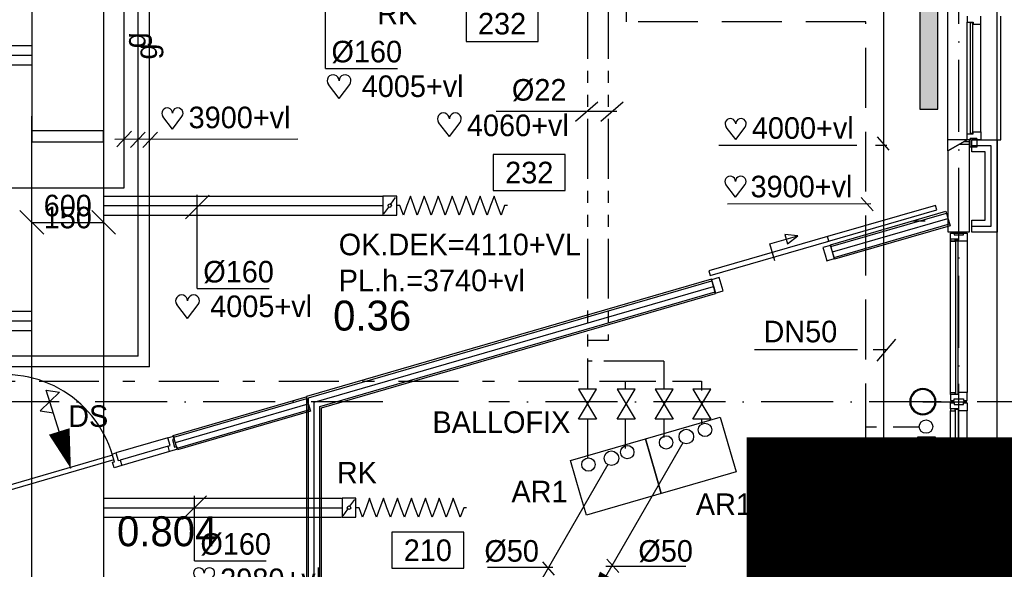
# Model space of a CAD drawing. Extents: x 25315 to 170951, y 867852 to 951952.
# Tile 65 of 119: x 126388 to 134603, y 889830 to 894414. Entities that reach past the tile are written whole.
import ezdxf
from ezdxf.enums import TextEntityAlignment as Align

# ---------------------------------------------------------------- set-up
doc = ezdxf.new("R2010")
doc.units = 0
doc.header["$LTSCALE"] = 100
for name, pattern in [('2322107', [2000, 1000, 1000]), ('2322108', [7, 5, -2]), ('2322109', [10, 5, -2, 1, -2]), ('2322110', [10, 5, -1, 1, -1, 1, -1]), ('2322134', [45, 40, -5]), ('CENTER2', [11.25, 7.5, -1.25, 1.25, -1.25]), ('CENTER4', [5, 3.125, -0.625, 0.625, -0.625]), ('DASHDOT', [9, 6, -1.5, 0, -1.5]), ('DOT2', [1.25, 0, -1.25]), ('LURETOUR', [6, 4, -2])]:
    doc.linetypes.add(name, pattern=pattern)
doc.layers.get('0').update_dxf_attribs({"linetype": 'CONTINUOUS'})
for name, color, linetype in [('AL$7----_STRAMIEN', 1, 'DASHDOT'), ('BOUW', 8, 'CONTINUOUS'), ('DOORSNEDE', 1, 'CONTINUOUS'), ('WL524---', 4, 'CONTINUOUS'), ('WL531---', 4, 'CONTINUOUS'), ('WL532---', 4, 'CONTINUOUS'), ('WL541---', 4, 'CONTINUOUS'), ('WL561---', 4, 'CONTINUOUS'), ('WL561---_AANVOER', 4, 'CONTINUOUS'), ('WL561---_RETOUR', 4, 'CONTINUOUS'), ('WL570---', 3, 'CONTINUOUS'), ('WL570---_HARTLIJN', 7, 'CONTINUOUS'), ('WL570---_RETOUR', 3, 'CONTINUOUS'), ('WM541---', 1, 'CONTINUOUS'), ('WM570---', 1, 'CONTINUOUS')]:
    doc.layers.add(name, color=color, linetype=linetype)
doc.styles.add('BURO-018', font='BUROFONT.shx', dxfattribs={"height": 180})
doc.styles.add('BURO-025', font='BUROFONT.shx', dxfattribs={"height": 250})

# ---------------------------------------------------------------- blocks, each defined once
blk = doc.blocks.new('2322401')
at = {"color": 0, "linetype": 'CONTINUOUS'}
for p, q in [((-0.5, 0.5, 1), (-0.5, 0.5)), ((-0.5, 0.5, 1), (-0.5, -0.5, 1)), ((0.5, 0.5, 1), (-0.5, 0.5, 1)), ((0.5, 0.5), (-0.5, 0.5)), ((-0.5, 0.5), (-0.5, -0.5)), ((0.5, 0.5, 1), (0.5, 0.5)), ((0.5, -0.5, 1), (0.5, 0.5, 1)), ((0.5, -0.5), (0.5, 0.5)), ((-0.5, -0.5, 1), (-0.5, -0.5)), ((-0.5, -0.5, 1), (0.5, -0.5, 1)), ((-0.5, -0.5), (0.5, -0.5)), ((0.5, -0.5, 1), (0.5, -0.5))]:
    blk.add_line(p, q, dxfattribs=at)
blk = doc.blocks.new('BU11467H02')
at = {"linetype": 'CONTINUOUS'}
blk.add_lwpolyline([(33.5, 114), (-33.5, 114), (-33.5, 67), (-16.5, 67), (-16.5, 0), (16.5, 0), (16.5, 67), (33.5, 67)], close=True, dxfattribs=at)
blk = doc.blocks.new('LDV2121')
at = {"color": 0, "linetype": 'CONTINUOUS'}
blk.add_line((-0.25, -0.433), (-6.75, -11.691), dxfattribs=at)
blk.add_lwpolyline([(-6.75, -11.691, 0, 1, 0), (-5.5, -9.526, 1, 1, 0)], format="xyseb", dxfattribs=at)
blk.add_circle((0, 0), 0.5, dxfattribs=at)
blk = doc.blocks.new('CVHATCH4')
at = {"color": 0, "linetype": 'DOT2'}
blk.add_lwpolyline([(-0.5, 0, 1, 1, 0), (0.5, 0, 1, 1, 0)], format="xyseb", dxfattribs=at)
blk = doc.blocks.new('LU-ORND')
at = {"color": 0, "linetype": 'CONTINUOUS'}
for p, q in [((-3, 1.5), (-3, -1.5)), ((3, 1.5), (-3, 1.5)), ((3, -1.5), (3, 1.5)), ((-3, -1.5), (3, -1.5))]:
    blk.add_line(p, q, dxfattribs=at)
blk = doc.blocks.new('LU-2D-K-258')
at = {"color": 0, "linetype": 'CONTINUOUS'}
for p, q in [((-0.5, 300), (0.5, 300)), ((-0.5, -300), (0.5, -300))]:
    blk.add_line(p, q, dxfattribs=at)
blk = doc.blocks.new('CVHATCH1')
at = {"color": 0, "linetype": 'CONTINUOUS'}
blk.add_solid([(-0.5, -0.5), (0.5, -0.5), (-0.5, 0.5), (0.5, 0.5)], dxfattribs=at)
blk = doc.blocks.new('HART')
at = {"color": 1}
for q in [(-39.7, 52.4), (39.7, 52.4)]:
    blk.add_line((0, 0), q, dxfattribs=at)
for centre, start, end in [((-22.1, 65.7), 0, 217.1867), ((22.1, 65.7), 322.8133, 180)]:
    blk.add_arc(centre, 22.1, start, end, dxfattribs=at)
blk = doc.blocks.new('*U225', base_point=(126789.1, 117926))
at = {"layer": 'WM570---', "linetype": 'CONTINUOUS'}
for p, q in [((126389.4, 118025.7), (126588.8, 117826.3)), ((126989.4, 118025.7), (127188.8, 117826.3)), ((126489.1, 117926), (127089.1, 117926))]:
    blk.add_line(p, q, dxfattribs=at)
at = {"layer": 'WM570---', "linetype": 'CONTINUOUS', "style": 'BURO-018'}
for s, p in [('600', (126789.1, 117976)), ('150', (126789.1, 117876))]:
    blk.add_text(s, height=180, rotation=360, dxfattribs=at).set_placement(p, align=Align.CENTER)
blk = doc.blocks.new('LU-2D-VC-2582585D')
at = {"color": 0, "linetype": 'CONTINUOUS'}
for p, q in [((0, 300), (0, -300)), ((93.3, 300), (0, 300)), ((93.3, -300), (93.3, 300)), ((0, -300), (93.3, -300))]:
    blk.add_line(p, q, dxfattribs=at)
blk = doc.blocks.new('LU-1D-K-A0')
at = {"color": 0, "linetype": 'CONTINUOUS'}
for p, q in [((-0.5, 80), (0.5, 80)), ((-0.5, -80), (0.5, -80))]:
    blk.add_line(p, q, dxfattribs=at)
at = {"layer": 'WL570---_HARTLIJN', "linetype": 'CENTER2'}
blk.add_line((-0.5, 0), (0.5, 0), dxfattribs=at)
blk = doc.blocks.new('LU-1D-KL1-A073')
at = {"color": 0, "linetype": 'CONTINUOUS'}
for p, q in [((-57.5, 80), (-57.5, -80)), ((57.5, 80), (-57.5, 80)), ((49.1, 68.3), (8.4, 11.7)), ((57.5, -80), (57.5, 80)), ((-57.5, -80), (57.5, -80)), ((-8.4, -11.7), (-49.1, -68.3))]:
    blk.add_line(p, q, dxfattribs=at)
blk.add_circle((0, 0), 14.4, dxfattribs=at)
blk = doc.blocks.new('LU-1D-F-A0398')
at = {"color": 0, "linetype": 'CONTINUOUS'}
for p, q in [((-460.2, 0), (-436.8, 0)), ((-436.8, 0), (-407.6, 80)), ((-407.6, 80), (-378.5, 0)), ((-378.5, 0), (-349.4, -80)), ((-349.4, -80), (-320.3, 0)), ((-320.3, 0), (-291.2, 80)), ((-291.2, 80), (-262.1, 0)), ((-262.1, 0), (-232.9, -80)), ((-232.9, -80), (-203.8, 0)), ((-203.8, 0), (-174.7, 80)), ((-174.7, 80), (-145.6, 0)), ((-145.6, 0), (-116.5, -80)), ((-116.5, -80), (-87.4, 0)), ((-87.4, 0), (-58.2, 80)), ((-58.2, 80), (-29.1, 0)), ((-29.1, 0), (0, -80)), ((0, -80), (29.1, 0)), ((29.1, 0), (58.2, 80)), ((58.2, 80), (87.4, 0)), ((87.4, 0), (116.5, -80)), ((116.5, -80), (145.6, 0)), ((145.6, 0), (174.7, 80)), ((174.7, 80), (203.8, 0)), ((203.8, 0), (232.9, -80)), ((232.9, -80), (262.1, 0)), ((262.1, 0), (291.2, 80)), ((291.2, 80), (320.3, 0)), ((320.3, 0), (349.4, -80)), ((349.4, -80), (378.5, 0)), ((378.5, 0), (407.6, 80)), ((407.6, 80), (436.8, 0)), ((436.8, 0), (460.2, 0))]:
    blk.add_line(p, q, dxfattribs=at)
blk = doc.blocks.new('*U228', base_point=(128042.9, 123061))
at = {"color": 0, "linetype": 'CONTINUOUS'}
for p, q in [((127943.2, 123041.3), (128142.6, 123240.7)), ((128042.9, 122461), (128042.9, 123241)), ((128042.9, 122461), (128642.8, 122461))]:
    blk.add_line(p, q, dxfattribs=at)
at = {"layer": 'WM570---', "linetype": 'CONTINUOUS', "style": 'BURO-018'}
blk.add_text('%%c160', height=180, dxfattribs=at).set_placement((128092.9, 122511))
blk = doc.blocks.new('*U229', base_point=(128107.7, 121214.3))
at = {"color": 0, "linetype": 'CONTINUOUS'}
for p, q in [((128008, 121194.6), (128207.4, 121394)), ((128107.7, 120614.3), (128107.7, 121394.3)), ((128107.7, 120614.3), (128707.7, 120614.3))]:
    blk.add_line(p, q, dxfattribs=at)
at = {"layer": 'WM570---', "linetype": 'CONTINUOUS', "style": 'BURO-018'}
blk.add_text('%%c160', height=180, dxfattribs=at).set_placement((128157.7, 120664.3))
blk = doc.blocks.new('2322134-2')
at = {"layer": 'WM541---', "color": 0, "style": 'BURO-018'}
for p in [(127376, 588369.4), (127471.6, 588275.2)]:
    blk.add_text('g', height=180, rotation=90, dxfattribs=at).set_placement(p, align=Align.MIDDLE)
blk = doc.blocks.new('3048301')
at = {"color": 0, "linetype": 'CONTINUOUS'}
for p, q in [((-2.5, 1.5), (2.5, -1.5)), ((-2.5, -1.5), (-2.5, 1.5)), ((2.5, 1.5), (-2.5, -1.5)), ((2.5, -1.5), (2.5, 1.5))]:
    blk.add_line(p, q, dxfattribs=at)
at = {"color": 0, "linetype": 'CONTINUOUS', "style": 'BURO-018', "flags": 1}
blk.add_attdef('CV_MATCODE', (0, 0), '', height=1.8, dxfattribs=at)

msp = doc.modelspace()

# ---------------------------------------------------------------- linework, layer by layer
at = {"color": 1, "linetype": 'CONTINUOUS'}
for p, q in [((127746.4, 890243.9), (127945.8, 890443.3)), ((127846.1, 889901.2), (127846.1, 890443.6)), ((127846.1, 889901.2), (128446, 889901.2))]:
    msp.add_line(p, q, dxfattribs=at)
at = {"layer": 'AL$7----_STRAMIEN', "color": 1}
for p, q in [((134223.6, 877276.5), (134223.6, 949018.6)), ((129419.2, 891227.5), (115008.8, 891227.5)), ((135876.2, 891227.5), (130301.9, 891227.5))]:
    msp.add_line(p, q, dxfattribs=at)
at = {"layer": 'BOUW'}
for p, q in [((134543.6, 880107.5), (134543.6, 929347.5)), ((134133.6, 893320.3), (134133.6, 894535.1)), ((134293.6, 894442.7), (134293.6, 894392.7)), ((134407.6, 894375.7), (134407.6, 894442.7)), ((134573.6, 893412.7), (134573.6, 894442.7)), ((134293.6, 894392.7), (134344.6, 894392.7)), ((134293.6, 894392.7), (134293.6, 894392.7)), ((134293.6, 893462.7), (134293.6, 894392.7)), ((134319.6, 894387.7), (134319.6, 893467.7)), ((134340.6, 894387.7), (134319.6, 894387.7)), ((134340.6, 893467.7), (134340.6, 894387.7)), ((134344.6, 894392.7), (134344.6, 894375.7)), ((134344.6, 894375.7), (134407.6, 894375.7)), ((134407.6, 893479.7), (134407.6, 894375.7)), ((134407.6, 894375.7), (134407.6, 894375.7)), ((134407.6, 894375.7), (134407.6, 894375.7)), ((134407.6, 894375.7), (134407.6, 894375.7)), ((134407.6, 894375.7), (134407.6, 894375.7)), ((134133.6, 893320.3), (134293.6, 893412.7)), ((134293.6, 893412.7), (134133.6, 893412.7)), ((134293.6, 893412.7), (134133.6, 893320.3)), ((134293.6, 893412.7), (134293.6, 893462.7)), ((134293.6, 893462.7), (134344.6, 893462.7)), ((134293.6, 893462.7), (134293.6, 893462.7)), ((134318.6, 893412.7), (134293.6, 893412.7)), ((134313.6, 893412.7), (134293.6, 893412.7)), ((134313.6, 892643.2), (134313.6, 893412.7)), ((134318.6, 893351.7), (134318.6, 893422.7)), ((134318.6, 893422.7), (134374.6, 893422.7)), ((134318.6, 893422.7), (134318.6, 893412.7)), ((134374.6, 893422.7), (134318.6, 893422.7)), ((134318.6, 893412.7), (134318.6, 893412.7)), ((134319.6, 893467.7), (134340.6, 893467.7)), ((134333.6, 893412.7), (134543.6, 893412.7)), ((134333.6, 893312.7), (134333.6, 893412.7)), ((134344.6, 893479.7), (134407.6, 893479.7)), ((134344.6, 893462.7), (134344.6, 893479.7)), ((134374.6, 893422.7), (134374.6, 893351.7)), ((134374.6, 893412.7), (134374.6, 893422.7)), ((134407.6, 893412.7), (134374.6, 893412.7)), ((134407.6, 893479.7), (134407.6, 893412.7)), ((134407.6, 893479.7), (134407.6, 893479.7)), ((134407.6, 893479.7), (134407.6, 893479.7)), ((134407.6, 893479.7), (134407.6, 893479.7)), ((134407.6, 893479.7), (134407.6, 893479.7)), ((134543.6, 893412.7), (134573.6, 893412.7)), ((134543.6, 893412.7), (134543.6, 892642.7)), ((134231.4, 893376.8), (134313.6, 893376.8)), ((134266.1, 893396.8), (134313.6, 893396.8)), ((134374.6, 893351.7), (134318.6, 893351.7)), ((134493.6, 893362.7), (134333.6, 893362.7)), ((134493.6, 893362.7), (134333.6, 893362.7)), ((134493.6, 892692.7), (134493.6, 893362.7)), ((134493.6, 892692.7), (134493.6, 893362.7)), ((134133.6, 893320.3), (134133.6, 892643.2)), ((134443.6, 893312.7), (134333.6, 893312.7)), ((134443.6, 892742.7), (134443.6, 893312.7)), ((134029.6, 892865.3), (133127.5, 892605.8)), ((134040.7, 892826.9), (134029.6, 892865.3)), ((133128.9, 892564.6), (134040.7, 892826.9)), ((133153, 892536.7), (134116.2, 892815.7)), ((133157.1, 892522.3), (134120.4, 892801.3)), ((133170.4, 892476.6), (134133.6, 892755.7)), ((134116.2, 892815.7), (134151, 892695.6)), ((133183.6, 892431), (134146.8, 892710.1)), ((134151, 892695.6), (133187.8, 892416.6)), ((133943.6, 892732.5), (133843.6, 892732.5)), ((134333.6, 892642.7), (134333.6, 892742.7)), ((134333.6, 892742.7), (134443.6, 892742.7)), ((134333.6, 892692.7), (134493.6, 892692.7)), ((134333.6, 892692.7), (134493.6, 892692.7)), ((133127.5, 892605.8), (132139.4, 892319.5)), ((132647.1, 892544), (132880.4, 892611.1)), ((132773.2, 892621.9), (132795.3, 892545)), ((132880.4, 892611.1), (132773.2, 892621.9)), ((132795.3, 892545), (132880.4, 892611.1)), ((133138.5, 892567.4), (133127.5, 892605.8)), ((134133.6, 892643.2), (134313.6, 892643.2)), ((134154.1, 892632.7), (134293.1, 892632.7)), ((134154.1, 892565.7), (134154.1, 892632.7)), ((134154.6, 892634.2), (134184.1, 892634.2)), ((134154.6, 892584.2), (134154.6, 892634.2)), ((134184.1, 892634.2), (134184.1, 892620.2)), ((134184.1, 892620.2), (134264.1, 892620.2)), ((134264.1, 892634.2), (134293.6, 892634.2)), ((134264.1, 892620.2), (134264.1, 892634.2)), ((134293.1, 892632.7), (134293.1, 892565.7)), ((134293.6, 892634.2), (134293.6, 892567.2)), ((134543.6, 892642.7), (134333.6, 892642.7)), ((134543.6, 880107.7), (134543.6, 892642.7)), ((132150.4, 892281.2), (133138.5, 892567.4)), ((132687.7, 892403), (132647.1, 892544)), ((133154.5, 892531.4), (133090.1, 892512.7)), ((133090.1, 892512.7), (133107.7, 892452.2)), ((133187.8, 892416.6), (133153, 892536.7)), ((133186.2, 892421.9), (133154.5, 892531.4)), ((134293.1, 892565.7), (134154.1, 892565.7)), ((134221.6, 892584.2), (134154.6, 892584.2)), ((134154.6, 892584.2), (134154.6, 892567.2)), ((134192.6, 892584.2), (134154.6, 892584.2)), ((134154.6, 892567.2), (134192.6, 892567.2)), ((134154.6, 891303.7), (134154.6, 892567.2)), ((134192.6, 892584.2), (134192.6, 892567.2)), ((134221.6, 892584.2), (134192.6, 892584.2)), ((134192.6, 892567.2), (134192.6, 892584.2)), ((134192.6, 892567.2), (134196.6, 892567.2)), ((134196.6, 892580.2), (134217.6, 892580.2)), ((134196.6, 892567.2), (134196.6, 892580.2)), ((134196.6, 892580.2), (134196.6, 891290.7)), ((134217.6, 892580.2), (134196.6, 892580.2)), ((134217.6, 892580.2), (134217.6, 892567.2)), ((134217.6, 891290.7), (134217.6, 892580.2)), ((134217.6, 892567.2), (134221.6, 892567.2)), ((134221.6, 892567.2), (134221.6, 892584.2)), ((134221.6, 892567.2), (134221.6, 892584.2)), ((134293.6, 892567.2), (134221.6, 892567.2)), ((134293.6, 892567.2), (134293.6, 891303.7)), ((133107.7, 892452.2), (133121.9, 892403.2)), ((133121.9, 892403.2), (133138.2, 892408)), ((133138.2, 892408), (133186.2, 892421.9)), ((132139.4, 892319.5), (132150.4, 892281.2)), ((132225.7, 892262.3), (132161.3, 892243.7)), ((132257.4, 892152.8), (132225.7, 892262.3)), ((132159.8, 892248.9), (128782.1, 891270.4)), ((128797.1, 891259.2), (132164, 892234.5)), ((128844.6, 891223.5), (132177.2, 892188.9)), ((132194.6, 892128.9), (132159.8, 892248.9)), ((132161.3, 892243.7), (132178.9, 892183.1)), ((132178.9, 892183.1), (132193.1, 892134.2)), ((128892.1, 891187.8), (132190.4, 892143.3)), ((128907.1, 891176.5), (132194.6, 892128.9)), ((132193.1, 892134.2), (132209.4, 892138.9)), ((132209.4, 892138.9), (132257.4, 892152.8)), ((134154.6, 891303.7), (134192.6, 891303.7)), ((134154.6, 891286.7), (134154.6, 891303.7)), ((134154.6, 891286.7), (134154.6, 891236.7)), ((134221.6, 891286.7), (134154.6, 891286.7)), ((134192.6, 891286.7), (134154.6, 891286.7)), ((134192.6, 891286.7), (134192.6, 891303.7)), ((134192.6, 891303.7), (134196.6, 891303.7)), ((134192.6, 891303.7), (134192.6, 891286.7)), ((134221.6, 891286.7), (134192.6, 891286.7)), ((134196.6, 891303.7), (134196.6, 891290.7)), ((134196.6, 891290.7), (134217.6, 891290.7)), ((134196.6, 891290.7), (134217.6, 891290.7)), ((134217.6, 891303.7), (134221.6, 891303.7)), ((134217.6, 891290.7), (134217.6, 891303.7)), ((134293.6, 891303.7), (134221.6, 891303.7)), ((134221.6, 891303.7), (134221.6, 891286.7)), ((134221.6, 891303.7), (134221.6, 891286.7)), ((134293.6, 891236.7), (134293.6, 891303.7)), ((128782.1, 891270.4), (128781.9, 890308.7)), ((128796.9, 890308.7), (128797.1, 891259.2)), ((128844.4, 890308.7), (128844.6, 891223.5)), ((134154.6, 891236.7), (134184.1, 891236.7)), ((134154.6, 891218.7), (134184.1, 891218.7)), ((134154.6, 891168.7), (134154.6, 891218.7)), ((134184.1, 891250.7), (134264.1, 891250.7)), ((134184.1, 891236.7), (134184.1, 891250.7)), ((134184.1, 891218.7), (134184.1, 891204.7)), ((134184.1, 891204.7), (134264.1, 891204.7)), ((134264.1, 891250.7), (134264.1, 891236.7)), ((134264.1, 891236.7), (134293.6, 891236.7)), ((134264.1, 891218.7), (134293.6, 891218.7)), ((134264.1, 891204.7), (134264.1, 891218.7)), ((134293.6, 891218.7), (134293.6, 891151.7)), ((128844.4, 890308.7), (128844.4, 891157.1)), ((128891.9, 890308.7), (128892.1, 891187.8)), ((128906.9, 890308.7), (128907.1, 891176.5)), ((134221.6, 891168.7), (134154.6, 891168.7)), ((134154.6, 891168.7), (134154.6, 891151.7)), ((134192.6, 891168.7), (134154.6, 891168.7)), ((134154.6, 891151.7), (134192.6, 891151.7)), ((134154.6, 889461.2), (134154.6, 891151.7)), ((134192.6, 891168.7), (134192.6, 891151.7)), ((134221.6, 891168.7), (134192.6, 891168.7)), ((134192.6, 891151.7), (134192.6, 891168.7)), ((134192.6, 891151.7), (134196.6, 891151.7)), ((134196.6, 891164.7), (134217.6, 891164.7)), ((134196.6, 891151.7), (134196.6, 891164.7)), ((134196.6, 891164.7), (134217.6, 891164.7)), ((134196.6, 889448.2), (134196.6, 891164.7)), ((134217.6, 891164.7), (134217.6, 891151.7)), ((134217.6, 891164.7), (134217.6, 889448.2)), ((134217.6, 891151.7), (134221.6, 891151.7)), ((134221.6, 891151.7), (134221.6, 891168.7)), ((134221.6, 891151.7), (134221.6, 891168.7)), ((134293.6, 891151.7), (134221.6, 891151.7)), ((134293.6, 889461.2), (134293.6, 891151.7)), ((127623.6, 890926.9), (127191.3, 890800.7)), ((127626, 890857.8), (127226.4, 890741.1)), ((127639.2, 890812.7), (127239.6, 890696)), ((128781.9, 890308.7), (128781.9, 889341.7)), ((128796.9, 889341.7), (128796.9, 890308.7)), ((128844.4, 889341.7), (128844.4, 890308.7)), ((128891.9, 889341.7), (128891.9, 890308.7)), ((128906.9, 889341.7), (128906.9, 890308.7))]:
    msp.add_line(p, q, dxfattribs=at)
for points in [[(134033.3, 891227.7, 1), (133814.2, 891227.7, 1)], [(134025.3, 891227.7, 1), (133822.2, 891227.7, 1)]]:
    msp.add_lwpolyline(points, format="xyb", close=True, dxfattribs=at)
msp.add_lwpolyline([(127670, 890946.2), (128778.9, 891269.4), (128813.9, 891149.4), (127705, 890826.2)], close=True, dxfattribs=at)
for points in [[(127674.2, 890931.8), (128783.1, 891255)], [(127687.5, 890886.2), (128796.4, 891209.4)], [(133923.8, 891227.7), (133555.9, 891227.7)], [(133923.8, 891227.7), (134291.6, 891227.7)], [(127700.8, 890840.6), (128809.7, 891163.8)], [(132233.6, 891099.1), (132317.1, 890810.9), (132365.8, 890642.8), (132317.7, 890628.9), (131789.5, 890475.9), (131741.4, 890462), (131692.7, 890630), (131609.3, 890918.2), (132233.6, 891099.1)], [(127697.1, 890853.6), (127703.5, 890831.5), (127639.2, 890812.7), (127626, 890857.8), (127642.3, 890862.6), (127623.6, 890926.9), (127671.6, 890940.9), (127678.3, 890917.9), (127662, 890913.1), (127680.7, 890848.8), (127697.1, 890853.6), (127703.5, 890831.5)], [(131609.3, 890918.2), (131692.7, 890630), (131741.4, 890462), (131693.4, 890448), (131165.1, 890295), (131117.1, 890281.1), (131068.4, 890449.2), (130984.9, 890737.3), (131609.3, 890918.2)], [(127162.5, 890780.8), (126266, 890519)], [(127173.7, 890742.4), (126277.2, 890480.6)]]:
    msp.add_lwpolyline(points, dxfattribs=at)
msp.add_arc((126266, 890519), 934, 16.27863, 106.27863, dxfattribs=at)
at = {"layer": 'DOORSNEDE', "color": 1}
msp.add_line((126815.2, 890669.4), (126610.2, 891324.4), dxfattribs=at)
at = {"layer": 'WL531---', "linetype": '2322109'}
for p, q in [((131763.4, 891566.1), (131763.4, 891328.4)), ((123549.7, 891399.4), (131062.8, 891399.4)), ((131227, 891399.4), (131694.6, 891399.4)), ((131439.2, 891399.4), (131439.2, 891328.4)), ((131833.6, 891399.4), (132076, 891399.4)), ((132076, 891399.4), (132076, 891321.8)), ((131439.2, 891078.8), (131439.2, 890837.3)), ((131763.4, 891078.8), (131763.4, 890929.8)), ((132076, 891078.8), (132076, 891034))]:
    msp.add_line(p, q, dxfattribs=at)
at = {"layer": 'WL532---', "linetype": '2322110'}
for p, q in [((131126.6, 895587.3), (131126.6, 891328.4)), ((131299.2, 895587.3), (131299.2, 891738.9)), ((131299.2, 891738.9), (131131.7, 891738.9)), ((131763.4, 891566.1), (131126.6, 891566.1)), ((131126.6, 891078.8), (131126.6, 890756.2))]:
    msp.add_line(p, q, dxfattribs=at)
at = {"layer": 'WL541---', "color": 3, "linetype": '2322134'}
for p, q in [((127261.2, 893012.4), (127261.2, 896978.1)), ((127376, 891606.9), (127376, 896878.1)), ((127471.6, 891518.6), (127471.6, 896778.1)), ((124386.4, 893012.4), (127261.2, 893012.4)), ((127376, 891606.9), (122935.4, 891606.9)), ((127471.6, 891518.6), (123043.1, 891518.6))]:
    msp.add_line(p, q, dxfattribs=at)
at = {"layer": 'WL561---', "color": 1}
for p, q in [((131370.7, 893648.1), (130362.6, 893648.4)), ((133541.6, 891565.7), (133697.8, 891747.9)), ((132519.1, 891662.2), (133379.7, 891662.2)), ((133508.6, 891662.2), (133620.2, 891662.2))]:
    msp.add_line(p, q, dxfattribs=at)
for centre in [(132106.1, 890992.3), (133950.1, 891019.6), (131781.9, 890888.1), (131457.8, 890807.1), (131133.6, 890703)]:
    msp.add_circle(centre, 55.7, dxfattribs=at)
at = {"layer": 'WL561---_AANVOER', "linetype": '2322107'}
for p, q in [((133597.2, 887513.3), (133597.2, 895024.6)), ((133537.3, 891016.3), (133447.7, 891016.3)), ((133894.3, 891016.3), (133677.2, 891016.3))]:
    msp.add_line(p, q, dxfattribs=at)
at = {"layer": 'WL561---_RETOUR', "linetype": '2322108'}
for p, q in [((131452.5, 894395.6), (131452.5, 895391)), ((133447.2, 894395.6), (131452.5, 894395.6)), ((133447.2, 881080.1), (133447.2, 894395.6))]:
    msp.add_line(p, q, dxfattribs=at)
at = {"layer": 'WL570---', "color": 1}
for p, q in [((128709.8, 893418.6), (127181.4, 893414.6)), ((133374, 893365.7), (132221.8, 893365.9)), ((133624, 893365.6), (133529.7, 893365.6)), ((133490.1, 892877.4), (132293.5, 892875.2)), ((126720.5, 891306.5), (126559.5, 891151.3)), ((126610.2, 891324.4), (126720.5, 891306.5)), ((126559.5, 891151.3), (126669.9, 891133.5))]:
    msp.add_line(p, q, dxfattribs=at)
msp.add_lwpolyline([(126815.2, 890669.4, 0, 181, 0), (126718.1, 890979.6, 181, 181, 0)], format="xyseb", dxfattribs=at)
at = {"layer": 'WL570---_HARTLIJN', "color": 1, "linetype": 'CONTINUOUS'}
for p, q in [((133541.8, 893436.8), (133641, 893325.3)), ((133409.7, 892932.2), (133508.9, 892820.7)), ((130749, 889893.2), (130848.2, 889781.7)), ((131287.1, 889914.1), (131386.3, 889802.6)), ((130835.8, 889843.6), (130290.2, 889843.6)), ((131947.5, 889854.1), (131278.1, 889854.1))]:
    msp.add_line(p, q, dxfattribs=at)
at = {"layer": 'WM570---'}
for p, q in [((131025.5, 893568.5), (131211.4, 893727.8)), ((131237.9, 893568.5), (131423.8, 893727.8)), ((127197.3, 893354.6), (127319.9, 893484.5)), ((127312.4, 893347.1), (127435, 893477.1)), ((127416.4, 893347.1), (127539, 893477.1))]:
    msp.add_line(p, q, dxfattribs=at)

# ---------------------------------------------------------------- block references
at = {"layer": 'BOUW', "xscale": -1, "rotation": 196.2786346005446}
msp.add_blockref('BU11467H02', (127175.4, 890796), dxfattribs=at)
at = {"layer": 'WL524---', "color": 2, "xscale": 121.5, "yscale": 121.5, "zscale": 121.5}
for p in [(131950.2, 890936.8), (131325.8, 890755.9)]:
    msp.add_blockref('LDV2121', p, dxfattribs=at)
at = {"layer": 'WL532---', "color": 2, "xscale": 50, "yscale": 50, "zscale": 50, "rotation": 90}
for p in [(131126.7, 891206.9), (131448.7, 891206.9), (131764.2, 891206.9), (132079.7, 891206.9)]:
    msp.add_blockref('3048301', p, dxfattribs=at)
at = {"layer": 'WL561---', "yscale": 150}
for name, p, xscale, zscale, rotation in [('2322401', (133972.7, 894786.6, 120), 2240, 400, 90), ('CVHATCH1', (133972.7, 894786.6, 120), 2240, 2240, 90), ('CVHATCH4', (133954.6, 889430.5, 120), 3000, 3000, 270), ('2322401', (133954.6, 889430.5, 120), 3000, 900, 270)]:
    msp.add_blockref(name, p, dxfattribs=dict(at, xscale=xscale, zscale=zscale, rotation=rotation))
at = {"layer": 'WL570---', "color": 1, "xscale": 2, "yscale": 2, "zscale": 2}
for p in [(127662.6, 893502.1), (132362.1, 893413.8), (132360.5, 892933.8), (127926.5, 889666.9)]:
    msp.add_blockref('HART', p, dxfattribs=at)
at = {"layer": 'WL570---_RETOUR', "linetype": 'LURETOUR'}
for name, p, xscale, rotation in [('LU-2D-K-258', (126788.7, 895816.3), 4780.372650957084, 270), ('LU-1D-K-A0', (125575.9, 894115.7), 1828.170630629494, 180), ('LU-2D-K-258', (126789.1, 890795.2), 5626.979455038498, 89.99999999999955), ('LU-1D-K-A0', (125572.6, 891899), 1821.475700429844, 180)]:
    msp.add_blockref(name, p, dxfattribs=dict(at, xscale=xscale, rotation=rotation))
for name, p, rotation in [('LU-2D-VC-2582585D', (126788.7, 893487.7), 270), ('LU-1D-F-A0398', (129997.1, 892862.9), 180), ('LU-1D-F-A0398', (129656.3, 890343.6), 180)]:
    msp.add_blockref(name, p, dxfattribs=dict(at, rotation=rotation))
for p, xscale in [((128252.1, 892862.9), 2326.058818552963), ((128082, 890343.6), 1984.723377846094)]:
    msp.add_blockref('LU-1D-K-A0', p, dxfattribs=dict(at, xscale=xscale))
at = {"layer": 'WL570---_RETOUR', "linetype": 'CONTINUOUS', "rotation": 180}
for p in [(129476, 892862.9), (129135.3, 890343.6)]:
    msp.add_blockref('LU-1D-KL1-A073', p, dxfattribs=at)
at = {"layer": 'WM541---'}
msp.add_blockref('2322134-2', (0, 305873.1), dxfattribs=at)
at = {"layer": 'WM570---'}
for name, p in [('*U228', (128939.7, 894608.1)), ('*U225', (126789.1, 892723.8)), ('*U229', (127870, 892772.1))]:
    msp.add_blockref(name, p, dxfattribs=at)
ref = msp.add_blockref('LU-ORND', (130412.8, 894381.2), dxfattribs=dict(at, xscale=100, yscale=100, zscale=100))
ref.add_attrib('LU_TEXT1', '232', dxfattribs={"layer": '0', "color": 1, "linetype": 'CONTINUOUS', "height": 180, "style": 'BURO-018'}).set_placement((130412.8, 894381.2), align=Align.MIDDLE)
at = {"layer": 'WM570---', "xscale": 2.25, "yscale": 2.25, "zscale": 2.25}
for p in [(129052.8, 893757), (129973, 893438.9), (127788.6, 891921)]:
    msp.add_blockref('HART', p, dxfattribs=at)
at = {"layer": 'WM570---'}
ref = msp.add_blockref('LU-ORND', (130639.8, 893139.2), dxfattribs=dict(at, xscale=100, yscale=100, zscale=100))
ref.add_attrib('LU_TEXT1', '232', dxfattribs={"layer": '0', "color": 1, "linetype": 'CONTINUOUS', "height": 180, "style": 'BURO-018'}).set_placement((130639.8, 893139.2), align=Align.MIDDLE)
ref = msp.add_blockref('LU-ORND', (129793.5, 889988.8), dxfattribs=dict(at, xscale=100, yscale=100, zscale=100))
ref.add_attrib('LU_TEXT1', '210', dxfattribs={"layer": '0', "color": 1, "linetype": 'CONTINUOUS', "height": 180, "style": 'BURO-018'}).set_placement((129793.5, 889988.8), align=Align.MIDDLE)

# ---------------------------------------------------------------- texts
at = {"layer": 'BOUW', "color": 1, "style": 'BURO-018'}
for s, p in [('OK.DEK=4110+VL', (129050.2, 892449.1)), ('PL.h.=3740+vl', (129050.2, 892149.1)), ('AR1', (130491.3, 890388.3)), ('AR1', (132029.7, 890282.2))]:
    msp.add_text(s, height=180, dxfattribs=at).set_placement(p)
at = {"layer": 'BOUW', "style": 'BURO-025'}
for s, p in [('0.36', (129003.4, 891820.9)), ('0.804', (127200.2, 890021.9))]:
    msp.add_text(s, height=250, dxfattribs=at).set_placement(p)
at = {"layer": 'WL532---', "color": 1, "style": 'BURO-018'}
msp.add_text('DS', height=180, dxfattribs=at).set_placement((126792.7, 891017.4))
at = {"layer": 'WL561---', "color": 1, "style": 'BURO-018'}
for s, p in [('DN50', (132594.1, 891723.1)), ('BALLOFIX', (129832.1, 890967.1))]:
    msp.add_text(s, height=180, dxfattribs=at).set_placement(p)
at = {"layer": 'WL570---', "color": 1, "style": 'BURO-018'}
for s, p in [('RK', (129371.1, 894374.6)), ('3900+vl', (127797.7, 893508.8)), ('4000+vl', (132497.2, 893420.5)), ('3900+vl', (132486.2, 892932.4)), ('RK', (129034.5, 890545.7)), ('3980+vl', (128061.6, 889656.1))]:
    msp.add_text(s, height=180, dxfattribs=at).set_placement(p)
at = {"layer": 'WL570---_HARTLIJN', "color": 1, "linetype": 'CENTER4', "style": 'BURO-018'}
for s, p in [('%%c22', (130495.2, 893739)), ('%%c50', (130265.4, 889893.2)), ('%%c50', (131550.1, 889893.2))]:
    msp.add_text(s, height=180, dxfattribs=at).set_placement(p)
at = {"layer": 'WM570---', "color": 1, "style": 'BURO-018'}
for s, p in [('4005+vl', (129242.2, 893769.2)), ('4060+vl', (130119.8, 893442.6)), ('4005+vl', (127978, 891933.3))]:
    msp.add_text(s, height=180, dxfattribs=at).set_placement(p)
at = {"layer": 'WM570---', "linetype": 'CONTINUOUS', "style": 'BURO-018'}
msp.add_text('%%c160', height=180, dxfattribs=at).set_placement((127896.1, 889951.2))

doc.saveas('drawing.dxf')
